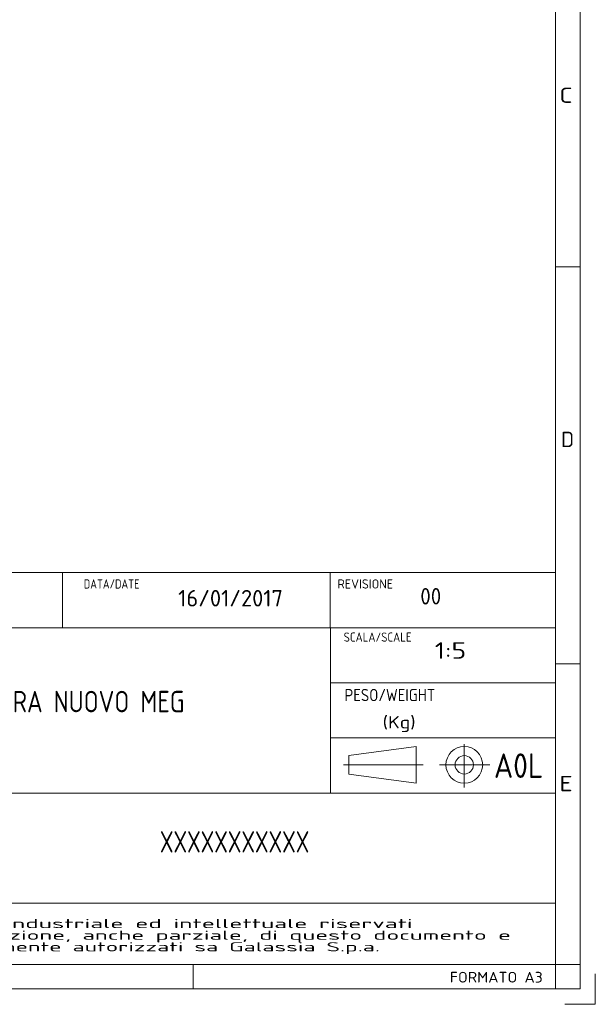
# Model space of a CAD drawing. Extents: x 0 to 420, y 0 to 297.
# Tile 132 of 135: x 326 to 420, y 0 to 161. Entities that reach past the tile are written whole.
import ezdxf
from ezdxf.enums import TextEntityAlignment as Align

# ---------------------------------------------------------------- set-up
doc = ezdxf.new("R2010")
doc.units = 0
doc.layers.get('0').update_dxf_attribs({"lineweight": 13})
for name, color, linetype, lineweight in [('1', 7, 'Continuous', 13), ('10', 7, 'Continuous', 13), ('11', 7, 'Continuous', 13), ('2', 7, 'Continuous', 13)]:
    doc.layers.add(name, color=color, linetype=linetype, lineweight=lineweight)
doc.styles.get("Standard").update_dxf_attribs({"font": 'isocp.shx'})

# ---------------------------------------------------------------- blocks, each defined once
blk = doc.blocks.new('BLOCK57')
at = {"layer": '10', "color": 7, "lineweight": 5}
blk.add_text('FORMATO A3', height=1.75, dxfattribs=at).set_placement((396.23, 3.55), (411.41, 3.55), align=Align.FIT)
blk = doc.blocks.new('BLOCK72')
at = {"layer": '10', "color": 7, "lineweight": 5}
blk.add_text('E', height=2.5, rotation=0, dxfattribs=at).set_placement((414.13, 34.79), (416.3, 34.79), align=Align.FIT)
blk = doc.blocks.new('BLOCK73')
at = {"layer": '10', "color": 7, "lineweight": 5}
blk.add_text('D', height=2.5, rotation=0, dxfattribs=at).set_placement((414.38, 90.99), (416.54, 90.99), align=Align.FIT)
blk = doc.blocks.new('BLOCK74')
at = {"layer": '10', "color": 7, "lineweight": 5}
blk.add_text('C', height=2.5, rotation=0, dxfattribs=at).set_placement((414.12, 147.19), (416.29, 147.19), align=Align.FIT)
blk = doc.blocks.new('BLOCK77')
at = {"layer": '1', "color": 7, "lineweight": 5, "width": 0.765}
blk.add_text('A0L', height=3.999, dxfattribs=at).set_placement((403.44, 36.97), (411.51, 36.97), align=Align.FIT)
blk = doc.blocks.new('BLOCK78')
at = {"layer": '1', "color": 7, "lineweight": 5, "width": 0.765}
blk.add_text('(Kg)', height=1.999, dxfattribs=at).set_placement((385.26, 45.06), (390.64, 45.06), align=Align.FIT)
blk = doc.blocks.new('BLOCK79')
at = {"layer": '1', "color": 7, "lineweight": 5, "width": 0.765}
blk.add_text('REVISIONE', height=1.499, dxfattribs=at).set_placement((377.89, 67.89), (386.97, 67.89), align=Align.FIT)
blk = doc.blocks.new('BLOCK80')
at = {"layer": '1', "color": 7, "lineweight": 5, "width": 0.765}
blk.add_text('SCALA/SCALE', height=1.499, dxfattribs=at).set_placement((378.89, 59.21), (389.99, 59.21), align=Align.FIT)
blk = doc.blocks.new('BLOCK81')
at = {"layer": '1', "color": 7, "lineweight": 5, "width": 0.765}
blk.add_text('PESO/WEIGHT', height=1.999, dxfattribs=at).set_placement((379.04, 49.5), (393.85, 49.5), align=Align.FIT)
blk = doc.blocks.new('BLOCK82')
at = {"layer": '1', "color": 7, "lineweight": 5, "width": 0.765}
blk.add_text('DATA/DATE', height=1.499, dxfattribs=at).set_placement((336.44, 67.89), (345.53, 67.89), align=Align.FIT)
blk = doc.blocks.new('BLOCK84')
at = {"layer": '1', "color": 7, "lineweight": 5, "width": 1.35}
for s, p, p2 in [('COPYRIGHT  Gallassia S.p.a. - Tutti i diritti di proprietà industriale ed intellettuale riservati', (217.31, 12.44), (390.17, 12.44)), ("E' vietata la riproduzione, rivelazione, diffusione e utilizzazione, anche parziale, di questo documento e", (217.31, 10.54), (406.21, 10.54)), ('di ogni informazione o dato in esso contenuti non espressamente autorizzati sa Galassia S.p.a.', (217.31, 8.64), (384.82, 8.64))]:
    blk.add_text(s, height=1.5, dxfattribs=at).set_placement(p, p2, align=Align.FIT)
blk = doc.blocks.new('BLOCK92')
at = {"layer": '2', "color": 7, "lineweight": 5, "width": 0.72}
blk.add_text('16/01/2017', height=2.7, dxfattribs=at).set_placement((351.86, 64.96), (368.97, 64.96), align=Align.FIT)
blk = doc.blocks.new('BLOCK93')
at = {"layer": '2', "color": 7, "lineweight": 5, "width": 0.72}
blk.add_text('00', height=2.7, dxfattribs=at).set_placement((391.41, 65.28), (394.83, 65.28), align=Align.FIT)
blk = doc.blocks.new('BLOCK94')
at = {"layer": '2', "color": 7, "lineweight": 5, "width": 0.72}
blk.add_text('1:5', height=2.7, dxfattribs=at).set_placement((393.78, 56.43), (398.91, 56.43), align=Align.FIT)
blk = doc.blocks.new('BLOCK95')
at = {"layer": '2', "color": 7, "lineweight": 5, "width": 0.72}
blk.add_text('BIDET TERRA NUOVO MEG', height=3.5, dxfattribs=at).set_placement((306.33, 47.68), (352.9, 47.68), align=Align.FIT)
blk = doc.blocks.new('BLOCK96')
at = {"layer": '2', "color": 7, "lineweight": 5, "width": 0.72}
blk.add_text('XXXXXXXXXXX', height=3.5, dxfattribs=at).set_placement((348.88, 24.78), (373.28, 24.78), align=Align.FIT)

msp = doc.modelspace()

# ---------------------------------------------------------------- linework, layer by layer
at = {"color": 7, "lineweight": 5}
for p, q in [((6.5, 6.5), (413.5, 6.5)), ((386.5, 2.5137), (413.5, 2.5137))]:
    msp.add_line(p, q, dxfattribs=at)
at = {"layer": '1', "color": 7, "lineweight": 5}
for p, q in [((413.5, 83.4984), (413.5, 6.5)), ((413.5, 70.4987), (214.5, 70.4987)), ((413.5, 61.4989), (282.5029, 61.4989)), ((376.7167, 61.4989), (376.7167, 34.4995)), ((413.5, 52.4991), (376.7167, 52.4991)), ((413.5, 43.4993), (376.7167, 43.4993)), ((413.5, 34.4995), (282.5029, 34.4995)), ((214.5, 16.4999), (413.5, 16.4999)), ((214.5, 6.5), (413.5, 6.5))]:
    msp.add_line(p, q, dxfattribs=at)
at = {"layer": '1', "color": 7, "lineweight": 5, "ltscale": 0.224995}
for p, q in [((332.9745, 70.4987), (332.9745, 61.4989)), ((376.6833, 70.4987), (376.6833, 61.4989))]:
    msp.add_line(p, q, dxfattribs=at)
at = {"layer": '1', "color": 7, "lineweight": 5, "ltscale": 0.277539}
for p, q in [((379.7546, 40.6038), (390.7544, 42.1038)), ((379.7546, 37.6039), (390.7544, 36.1039))]:
    msp.add_line(p, q, dxfattribs=at)
at = {"layer": '1', "color": 7, "lineweight": 5, "ltscale": 0.149997}
msp.add_line((390.7544, 42.1038), (390.7544, 36.1039), dxfattribs=at)
at = {"layer": '1', "color": 7, "lineweight": 5, "ltscale": 0.176883}
msp.add_line((398.5991, 42.4644), (398.5991, 35.3891), dxfattribs=at)
at = {"layer": '1', "color": 7, "lineweight": 5, "ltscale": 0.074998}
msp.add_line((379.7546, 40.6038), (379.7546, 37.6039), dxfattribs=at)
at = {"layer": '1', "color": 7, "lineweight": 5, "ltscale": 0.325618}
msp.add_line((378.8597, 39.1038), (391.8844, 39.1038), dxfattribs=at)
at = {"layer": '1', "color": 7, "lineweight": 5, "ltscale": 0.205623}
msp.add_line((394.5534, 39.1038), (402.7783, 39.1038), dxfattribs=at)
at = {"layer": '1', "color": 7, "lineweight": 5}
for radius in [2.9999, 1.5]:
    msp.add_circle((398.5991, 39.1038), radius, dxfattribs=at)
at = {"layer": '10', "color": 7, "lineweight": 5}
for p, q in [((417.5, 294.5), (417.5, 2.5)), ((413.5, 290.5), (413.5, 2.5)), ((413.5, 290.5), (413.5, 6.5)), ((417.5, 2.5), (2.5, 2.5))]:
    msp.add_line(p, q, dxfattribs=at)
at = {"layer": '10', "color": 7, "lineweight": 5, "ltscale": 0.1}
for p, q in [((413.5, 120.4), (417.5, 120.4)), ((413.5, 55.6143), (417.5, 55.6143)), ((413.5, 55.6143), (417.5, 55.6143)), ((354.2857, 2.5), (354.2857, 6.5)), ((413.5, 2.5), (413.5, 6.5)), ((413.5, 6.5), (417.5, 6.5)), ((413.5, 2.5), (417.5, 2.5))]:
    msp.add_line(p, q, dxfattribs=at)
at = {"layer": '10', "color": 7, "lineweight": 5, "ltscale": 0.125}
for p, q in [((420, 0), (420, 5)), ((415, 0), (420, 0))]:
    msp.add_line(p, q, dxfattribs=at)
at = {"layer": '11', "color": 7, "lineweight": 5}
msp.add_line((413.5, 2.5), (382.5, 2.5), dxfattribs=at)

# ---------------------------------------------------------------- block references
at = {"layer": '1', "lineweight": 0}
for name in ['BLOCK82', 'BLOCK79', 'BLOCK80', 'BLOCK81', 'BLOCK78', 'BLOCK77', 'BLOCK84']:
    msp.add_blockref(name, (0, 0), dxfattribs=at)
at = {"layer": '10', "lineweight": 0}
for name in ['BLOCK74', 'BLOCK73', 'BLOCK72', 'BLOCK57']:
    msp.add_blockref(name, (0, 0), dxfattribs=at)
at = {"layer": '2', "lineweight": 0}
for name in ['BLOCK92', 'BLOCK93', 'BLOCK94', 'BLOCK95', 'BLOCK96']:
    msp.add_blockref(name, (0, 0), dxfattribs=at)

doc.saveas('drawing.dxf')
